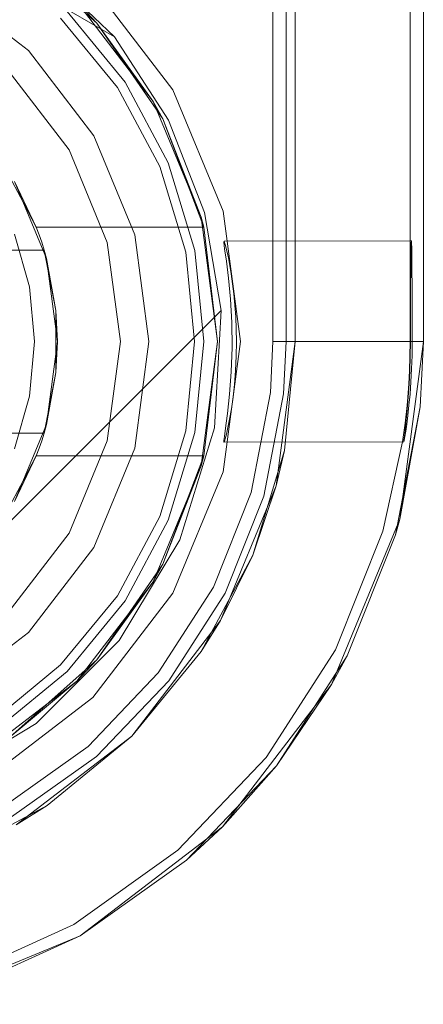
# Model space of a CAD drawing. Extents: x -740 to 300, y 62 to 1112.
# Tile 151 of 187: x 147.9665 to 148.0354, y 603.6965 to 603.8647. Entities that reach past the tile are written whole.
import ezdxf

# ---------------------------------------------------------------- set-up
doc = ezdxf.new("R2010")
doc.units = 0
doc.layers.get('0').update_dxf_attribs({"lineweight": 13})

# ---------------------------------------------------------------- blocks, each defined once
blk = doc.blocks.new('Referenz-A06CPVDQL0')
at = {"color": 251, "linetype": 'ByBlock', "lineweight": 13, "ltscale": 0.13, "true_color": 0x636363}
for p, q in [((148.00971, 606.38786), (148.00971, 603.80974)), ((148.0354, 603.80974), (148.0354, 606.38786)), ((148.03314, 606.37198), (148.03314, 603.82693)), ((147.9579, 603.87614), (147.98263, 603.86177)), ((147.9579, 603.87614), (147.98263, 603.86177)), ((147.98263, 603.86177), (147.96723, 603.87648)), ((147.99263, 603.85271), (147.97897, 603.8705)), ((147.98263, 603.86177), (147.99188, 603.84756)), ((147.98263, 603.86177), (147.98263, 603.86177)), ((147.98263, 603.86177), (147.99188, 603.84756)), ((148.00122, 603.83198), (147.99263, 603.85271)), ((147.99188, 603.84756), (147.99804, 603.83176)), ((147.99188, 603.84756), (147.99804, 603.83176)), ((147.99804, 603.83176), (148.00085, 603.81504)), ((147.99804, 603.83176), (148.00085, 603.81504)), ((148.00415, 603.80974), (148.00122, 603.83198)), ((148.00133, 603.82673), (148.0014, 603.82685)), ((148.00146, 603.82558), (148.00133, 603.82673)), ((148.03314, 603.82692), (148.0014, 603.82685)), ((148.0014, 603.82685), (148.00168, 603.82593)), ((148.00168, 603.82593), (148.00211, 603.82404)), ((148.03335, 603.82693), (148.03314, 603.82692)), ((148.03314, 603.82693), (148.03314, 603.82403)), ((148.03314, 603.82692), (148.03314, 603.82692)), ((148.03327, 603.82403), (148.03329, 603.82562)), ((148.03329, 603.82562), (148.03332, 603.8266)), ((148.03332, 603.8266), (148.03335, 603.82693)), ((148.03338, 603.8266), (148.03335, 603.82693)), ((148.03341, 603.82562), (148.03338, 603.8266)), ((148.03343, 603.82403), (148.03341, 603.82562)), ((148.00175, 603.82348), (148.00146, 603.82558)), ((148.00211, 603.82404), (148.0026, 603.8213)), ((148.03314, 603.82403), (148.03314, 603.82189)), ((148.03324, 603.82189), (148.03327, 603.82403)), ((148.03346, 603.82189), (148.03343, 603.82403)), ((148.00211, 603.82055), (148.00175, 603.82348)), ((148.0026, 603.8213), (148.00305, 603.81786)), ((148.03314, 603.82189), (148.03314, 603.81929)), ((148.03323, 603.81929), (148.03324, 603.82189)), ((148.03347, 603.81929), (148.03346, 603.82189)), ((148.00245, 603.81697), (148.00211, 603.82055)), ((148.03314, 603.81929), (148.03314, 603.81632)), ((148.03321, 603.81632), (148.03323, 603.81929)), ((148.03349, 603.81632), (148.03347, 603.81929)), ((148.00305, 603.81786), (148.00337, 603.81393)), ((148.00267, 603.81296), (148.00245, 603.81697)), ((148.03314, 603.81632), (148.03314, 603.81309)), ((148.0332, 603.81309), (148.03321, 603.81632)), ((148.0335, 603.81309), (148.03349, 603.81632)), ((148.00085, 603.81504), (147.9129, 603.7271)), ((148.00085, 603.81504), (147.9129, 603.7271)), ((148.00085, 603.81504), (147.9997, 603.79502)), ((148.00085, 603.81504), (148.00085, 603.81504)), ((148.00337, 603.81393), (148.00349, 603.80974)), ((148.00272, 603.80874), (148.00267, 603.81296)), ((148.03314, 603.81309), (148.03314, 603.80974)), ((148.0332, 603.80974), (148.0332, 603.81309)), ((148.0335, 603.80974), (148.0335, 603.81309)), ((148.00122, 603.7875), (148.00415, 603.80974)), ((148.00349, 603.80974), (148.00344, 603.80723)), ((148.00971, 603.80974), (148.00929, 603.80104)), ((148.01187, 603.80974), (148.00971, 603.80974)), ((148.01612, 603.80974), (148.01187, 603.80974)), ((148.02015, 603.80974), (148.01612, 603.80974)), ((148.02383, 603.80974), (148.02015, 603.80974)), ((148.02703, 603.80974), (148.02383, 603.80974)), ((148.02963, 603.80974), (148.02703, 603.80974)), ((148.03156, 603.80974), (148.02963, 603.80974)), ((148.0314, 603.77941), (148.0354, 603.80974)), ((148.03275, 603.80974), (148.03156, 603.80974)), ((148.03314, 603.80974), (148.03275, 603.80974)), ((148.03312, 603.80719), (148.03314, 603.80974)), ((148.03314, 603.80974), (148.0332, 603.80974)), ((148.03317, 603.80719), (148.0332, 603.80974)), ((148.03347, 603.80737), (148.0335, 603.80974)), ((148.0335, 603.80974), (148.0354, 603.80974)), ((148.00258, 603.80458), (148.00272, 603.80874)), ((148.00344, 603.80723), (148.00332, 603.80477)), ((148.03303, 603.80472), (148.03312, 603.80719)), ((148.0331, 603.80472), (148.03317, 603.80719)), ((148.0334, 603.80507), (148.03347, 603.80737)), ((148.0023, 603.80074), (148.00258, 603.80458)), ((148.00332, 603.80477), (148.00313, 603.80241)), ((148.03292, 603.80252), (148.03303, 603.80472)), ((148.03299, 603.80252), (148.0331, 603.80472)), ((148.03328, 603.80285), (148.0334, 603.80507)), ((148.00313, 603.80241), (148.00289, 603.80023)), ((148.03281, 603.801), (148.03292, 603.80252)), ((148.03289, 603.801), (148.03299, 603.80252)), ((148.03313, 603.80076), (148.03328, 603.80285)), ((148.00194, 603.79744), (148.0023, 603.80074)), ((148.00929, 603.80104), (148.006, 603.78396)), ((148.03262, 603.79881), (148.03281, 603.801)), ((148.03265, 603.79815), (148.03289, 603.801)), ((148.03295, 603.79885), (148.03313, 603.80076)), ((148.00289, 603.80023), (148.00261, 603.79824)), ((148.0323, 603.79581), (148.03262, 603.79881)), ((148.03276, 603.79713), (148.03295, 603.79885)), ((148.00173, 603.79581), (148.00194, 603.79744)), ((148.00261, 603.79824), (148.00231, 603.7965)), ((148.03241, 603.7958), (148.03265, 603.79815)), ((148.03257, 603.79565), (148.03276, 603.79713)), ((148.00154, 603.79449), (148.00173, 603.79581)), ((148.00231, 603.7965), (148.00202, 603.79505)), ((148.03186, 603.79261), (148.0323, 603.79581)), ((148.03227, 603.79455), (148.03241, 603.7958)), ((148.0324, 603.79444), (148.03257, 603.79565)), ((147.9997, 603.79502), (147.99378, 603.77587)), ((148.00141, 603.79349), (148.00154, 603.79449)), ((148.00177, 603.79391), (148.00156, 603.7931)), ((148.00202, 603.79505), (148.00177, 603.79391)), ((148.03216, 603.7936), (148.03227, 603.79455)), ((148.03225, 603.79351), (148.0324, 603.79444)), ((148.00133, 603.79256), (148.00134, 603.79285)), ((148.00141, 603.79265), (148.00133, 603.79256)), ((148.00133, 603.79256), (148.03207, 603.79258)), ((148.00134, 603.79285), (148.00141, 603.79349)), ((148.00156, 603.7931), (148.00141, 603.79265)), ((148.02849, 603.77736), (148.03186, 603.79261)), ((148.03206, 603.7926), (148.03209, 603.79294)), ((148.03207, 603.79258), (148.03206, 603.7926)), ((148.03207, 603.79258), (148.03214, 603.79289)), ((148.03209, 603.79294), (148.03216, 603.7936)), ((148.03214, 603.79289), (148.03225, 603.79351)), ((147.99263, 603.76677), (148.00122, 603.7875)), ((148.006, 603.78396), (147.99954, 603.76781)), ((148.0197, 603.75114), (148.0314, 603.77941)), ((148.02037, 603.75707), (148.02849, 603.77736)), ((147.99378, 603.77587), (147.98342, 603.7587)), ((147.97897, 603.74897), (147.99263, 603.76677)), ((147.99954, 603.76781), (147.99013, 603.75318)), ((147.98342, 603.7587), (147.96925, 603.74452)), ((148.00855, 603.73869), (148.02037, 603.75707)), ((147.99013, 603.75318), (147.97813, 603.74059)), ((148.00107, 603.72687), (148.0197, 603.75114)), ((147.96118, 603.73531), (147.97897, 603.74897)), ((147.96925, 603.74452), (147.95208, 603.73417)), ((147.97813, 603.74059), (147.96396, 603.7305)), ((147.99347, 603.72288), (148.00855, 603.73869)), ((147.9768, 603.70825), (148.00107, 603.72687)), ((147.97568, 603.7102), (147.99347, 603.72288)), ((147.9558, 603.70112), (147.97568, 603.7102)), ((147.94854, 603.69654), (147.9768, 603.70825))]:
    blk.add_line(p, q, dxfattribs=at)
at = {"color": 9, "linetype": 'ByBlock', "lineweight": 13, "ltscale": 0.13, "true_color": 0xc1c9c4}
for p, q in [((148.01352, 606.38786), (148.01352, 603.80974)), ((148.0354, 603.80974), (148.0354, 606.38786)), ((148.0354, 603.80974), (148.0354, 606.38786)), ((148.01196, 604.86443), (148.01196, 603.80974)), ((148.01352, 603.80974), (148.01352, 603.94724)), ((147.96793, 603.85946), (147.95336, 603.87063)), ((147.96793, 603.85946), (147.95336, 603.87063)), ((147.98447, 603.85401), (147.97456, 603.86609)), ((147.97456, 603.86609), (147.98447, 603.85401)), ((147.98317, 603.85314), (147.97345, 603.86498)), ((147.9791, 603.84489), (147.96793, 603.85946)), ((147.9791, 603.84489), (147.96793, 603.85946)), ((147.97488, 603.84246), (147.96448, 603.85601)), ((147.96448, 603.85601), (147.97488, 603.84246)), ((147.99039, 603.83963), (147.98317, 603.85314)), ((147.99183, 603.84023), (147.98447, 603.85401)), ((147.98447, 603.85401), (147.99183, 603.84023)), ((147.98612, 603.82794), (147.9791, 603.84489)), ((147.98612, 603.82794), (147.9791, 603.84489)), ((147.98142, 603.82667), (147.97488, 603.84246)), ((147.97488, 603.84246), (147.98142, 603.82667)), ((147.99483, 603.82498), (147.99039, 603.83963)), ((147.99636, 603.82528), (147.99183, 603.84023)), ((147.99183, 603.84023), (147.99636, 603.82528)), ((147.98852, 603.80974), (147.98612, 603.82794)), ((147.98852, 603.80974), (147.98612, 603.82794)), ((147.98365, 603.80974), (147.98142, 603.82667)), ((147.98142, 603.82667), (147.98365, 603.80974)), ((147.99633, 603.80974), (147.99483, 603.82498)), ((147.9979, 603.80974), (147.99636, 603.82528)), ((147.99636, 603.82528), (147.9979, 603.80974)), ((147.98142, 603.7928), (147.98365, 603.80974)), ((147.98365, 603.80974), (147.98142, 603.7928)), ((147.98612, 603.79154), (147.98852, 603.80974)), ((147.98612, 603.79154), (147.98852, 603.80974)), ((147.99483, 603.7945), (147.99633, 603.80974)), ((147.99636, 603.79419), (147.9979, 603.80974)), ((147.9979, 603.80974), (147.99636, 603.79419)), ((148.01352, 603.80974), (148.01027, 603.78507)), ((148.01196, 603.80974), (148.01153, 603.80083)), ((148.01169, 603.79114), (148.01352, 603.80974)), ((148.01412, 603.80974), (148.01196, 603.80974)), ((148.01352, 603.80974), (148.01352, 603.80974)), ((148.01837, 603.80974), (148.01412, 603.80974)), ((148.0224, 603.80974), (148.01837, 603.80974)), ((148.02608, 603.80974), (148.0224, 603.80974)), ((148.02928, 603.80974), (148.02608, 603.80974)), ((148.03188, 603.80974), (148.02928, 603.80974)), ((148.0314, 603.77941), (148.0354, 603.80974)), ((148.03381, 603.80974), (148.03188, 603.80974)), ((148.035, 603.80974), (148.03381, 603.80974)), ((148.03486, 603.7986), (148.0354, 603.80974)), ((148.03486, 603.7986), (148.0354, 603.80974)), ((148.0354, 603.80974), (148.035, 603.80974)), ((148.0354, 603.80974), (148.0354, 603.80974)), ((148.01153, 603.80083), (148.00816, 603.78333)), ((148.03065, 603.77672), (148.03486, 603.7986)), ((148.0314, 603.77941), (148.03486, 603.7986)), ((147.99039, 603.77984), (147.99483, 603.7945)), ((147.99183, 603.77924), (147.99636, 603.79419)), ((147.99636, 603.79419), (147.99183, 603.77924)), ((147.97488, 603.77702), (147.98142, 603.7928)), ((147.98142, 603.7928), (147.97488, 603.77702)), ((147.9791, 603.77458), (147.98612, 603.79154)), ((147.9791, 603.77458), (147.98612, 603.79154)), ((148.01169, 603.79114), (148.00626, 603.77326)), ((148.01027, 603.78507), (148.01169, 603.79114)), ((148.01027, 603.78507), (148.00075, 603.76208)), ((148.00626, 603.77326), (148.01027, 603.78507)), ((148.00816, 603.78333), (148.00154, 603.76678)), ((147.98317, 603.76633), (147.99039, 603.77984)), ((147.98447, 603.76547), (147.99183, 603.77924)), ((147.99183, 603.77924), (147.98447, 603.76547)), ((148.0197, 603.75114), (148.0314, 603.77941)), ((148.03065, 603.77672), (148.0314, 603.77941)), ((147.96448, 603.76347), (147.97488, 603.77702)), ((147.97488, 603.77702), (147.96448, 603.76347)), ((148.02237, 603.75604), (148.03065, 603.77672)), ((147.96793, 603.76002), (147.9791, 603.77458)), ((147.96793, 603.76002), (147.9791, 603.77458)), ((148.00626, 603.77326), (147.99746, 603.75679)), ((148.00075, 603.76208), (148.00626, 603.77326)), ((148.00154, 603.76678), (147.9919, 603.75179)), ((147.97345, 603.7545), (147.98317, 603.76633)), ((147.97456, 603.75339), (147.98447, 603.76547)), ((147.98447, 603.76547), (147.97456, 603.75339)), ((148.00075, 603.76208), (147.9856, 603.74234)), ((147.99746, 603.75679), (148.00075, 603.76208)), ((147.95336, 603.74885), (147.96793, 603.76002)), ((147.95336, 603.74885), (147.96793, 603.76002)), ((147.9856, 603.74234), (147.99746, 603.75679)), ((148.01032, 603.7373), (148.02237, 603.75604)), ((148.0197, 603.75114), (148.02237, 603.75604)), ((147.96161, 603.74478), (147.97345, 603.7545)), ((147.96248, 603.74348), (147.97456, 603.75339)), ((147.97456, 603.75339), (147.96248, 603.74348)), ((147.9919, 603.75179), (147.9796, 603.73889)), ((148.00107, 603.72687), (148.0197, 603.75114)), ((148.01032, 603.7373), (148.0197, 603.75114)), ((147.9856, 603.74234), (147.96586, 603.72719)), ((147.97116, 603.73049), (147.9856, 603.74234)), ((147.9796, 603.73889), (147.96508, 603.72855)), ((147.99495, 603.72117), (148.01032, 603.7373)), ((148.00107, 603.72687), (148.01032, 603.7373)), ((147.97116, 603.73049), (147.95468, 603.72168)), ((147.96586, 603.72719), (147.97116, 603.73049)), ((147.9768, 603.70825), (148.00107, 603.72687)), ((147.99495, 603.72117), (148.00107, 603.72687)), ((147.9768, 603.70825), (147.99495, 603.72117)), ((147.9768, 603.70825), (147.99495, 603.72117)), ((147.94854, 603.69654), (147.9768, 603.70825)), ((147.95654, 603.699), (147.9768, 603.70825)), ((147.95654, 603.699), (147.9768, 603.70825))]:
    blk.add_line(p, q, dxfattribs=at)
at = {"color": 7, "linetype": 'ByBlock', "lineweight": 13, "ltscale": 0.13}
for p, q in [((147.96485, 603.87722), (147.97965, 603.86409)), ((147.97965, 603.86409), (147.96485, 603.87722)), ((147.97965, 603.86409), (147.97621, 603.86774)), ((147.97965, 603.86409), (147.97621, 603.86774)), ((147.97621, 603.86774), (147.98925, 603.85075)), ((147.98925, 603.85075), (147.97621, 603.86774)), ((147.98925, 603.85075), (147.97965, 603.86409)), ((147.97965, 603.86409), (147.99088, 603.84778)), ((147.98925, 603.85075), (147.97965, 603.86409)), ((147.99088, 603.84778), (147.97965, 603.86409)), ((147.99088, 603.84778), (147.98925, 603.85075)), ((147.98925, 603.85075), (147.99744, 603.83097)), ((147.99088, 603.84778), (147.98925, 603.85075)), ((147.99744, 603.83097), (147.98925, 603.85075)), ((147.99744, 603.83097), (147.99088, 603.84778)), ((147.99088, 603.84778), (147.99788, 603.82927)), ((147.99744, 603.83097), (147.99088, 603.84778)), ((147.99788, 603.82927), (147.99088, 603.84778)), ((147.96427, 603.83877), (147.96704, 603.83352)), ((147.96557, 603.83708), (147.97103, 603.82389)), ((147.96929, 603.82927), (147.96557, 603.83708)), ((147.96704, 603.83352), (147.96929, 603.82927)), ((147.99788, 603.82927), (147.99744, 603.83097)), ((147.99788, 603.82927), (147.99744, 603.83097)), ((147.99744, 603.83097), (148.00024, 603.80974)), ((148.00024, 603.80974), (147.99744, 603.83097)), ((147.96976, 603.82798), (147.96929, 603.82927)), ((147.96929, 603.82927), (147.99788, 603.82927)), ((147.96929, 603.82927), (147.99788, 603.82927)), ((147.96929, 603.82927), (147.96929, 603.82927)), ((148.00024, 603.80974), (147.99788, 603.82927)), ((147.99788, 603.82927), (147.99788, 603.82927)), ((147.96812, 603.81907), (147.96556, 603.82808)), ((147.97021, 603.82668), (147.96976, 603.82798)), ((147.97062, 603.82536), (147.97021, 603.82668)), ((147.97062, 603.82536), (147.8658, 603.82536)), ((147.86599, 603.82536), (147.97042, 603.82536)), ((147.97042, 603.82536), (147.97062, 603.82536)), ((147.97264, 603.81501), (147.97062, 603.82536)), ((147.97062, 603.82536), (147.97079, 603.82448)), ((147.97103, 603.82389), (147.97062, 603.82536)), ((147.97062, 603.82536), (147.97062, 603.82536)), ((147.97079, 603.82448), (147.9713, 603.82188)), ((147.97103, 603.82389), (147.9729, 603.80974)), ((147.97264, 603.81501), (147.97103, 603.82389)), ((147.9713, 603.82188), (147.97264, 603.81501)), ((147.96899, 603.80974), (147.96812, 603.81907)), ((147.97264, 603.81167), (147.97264, 603.81501)), ((147.9729, 603.80974), (147.97264, 603.81501)), ((147.97264, 603.8078), (147.97264, 603.81167)), ((147.96812, 603.80041), (147.96899, 603.80974)), ((147.9729, 603.80974), (147.97103, 603.79558)), ((147.97264, 603.80446), (147.9729, 603.80974)), ((148.00024, 603.80974), (147.99744, 603.78851)), ((147.99744, 603.78851), (148.00024, 603.80974)), ((147.99788, 603.79021), (148.00024, 603.80974)), ((147.97264, 603.80446), (147.97264, 603.8078)), ((147.97062, 603.79411), (147.97264, 603.80446)), ((147.97103, 603.79558), (147.97264, 603.80446)), ((147.97264, 603.80446), (147.9713, 603.79759)), ((147.96556, 603.79139), (147.96812, 603.80041)), ((147.9713, 603.79759), (147.97079, 603.795)), ((147.97103, 603.79558), (147.96557, 603.78239)), ((147.97062, 603.79411), (147.97103, 603.79558)), ((147.8658, 603.79411), (147.97062, 603.79411)), ((147.97042, 603.79411), (147.86599, 603.79411)), ((147.97021, 603.7928), (147.97062, 603.79411)), ((147.97062, 603.79411), (147.97042, 603.79411)), ((147.97079, 603.795), (147.97062, 603.79411)), ((147.97062, 603.79411), (147.97062, 603.79411)), ((147.96976, 603.7915), (147.97021, 603.7928)), ((147.96929, 603.79021), (147.96976, 603.7915)), ((147.96557, 603.78239), (147.96929, 603.79021)), ((147.96929, 603.79021), (147.96704, 603.78595)), ((147.99788, 603.79021), (147.96929, 603.79021)), ((147.96929, 603.79021), (147.99788, 603.79021)), ((147.96929, 603.79021), (147.96929, 603.79021)), ((147.99788, 603.79021), (147.99088, 603.77169)), ((147.99088, 603.77169), (147.99788, 603.79021)), ((147.99744, 603.78851), (147.99788, 603.79021)), ((147.99744, 603.78851), (147.99788, 603.79021)), ((147.99788, 603.79021), (147.99788, 603.79021)), ((147.99744, 603.78851), (147.98925, 603.76872)), ((147.98925, 603.76872), (147.99744, 603.78851)), ((147.99088, 603.77169), (147.99744, 603.78851)), ((147.99088, 603.77169), (147.99744, 603.78851)), ((147.96704, 603.78595), (147.96427, 603.7807)), ((147.99088, 603.77169), (147.97965, 603.75539)), ((147.97965, 603.75539), (147.99088, 603.77169)), ((147.98925, 603.76872), (147.99088, 603.77169)), ((147.98925, 603.76872), (147.99088, 603.77169)), ((147.98925, 603.76872), (147.97621, 603.75173)), ((147.97621, 603.75173), (147.98925, 603.76872)), ((147.97965, 603.75539), (147.98925, 603.76872)), ((147.97965, 603.75539), (147.98925, 603.76872)), ((147.97965, 603.75539), (147.96485, 603.74225)), ((147.96485, 603.74225), (147.97965, 603.75539)), ((147.97621, 603.75173), (147.97965, 603.75539)), ((147.97621, 603.75173), (147.97965, 603.75539)), ((147.97621, 603.75173), (147.95922, 603.7387)), ((147.95922, 603.7387), (147.97621, 603.75173)), ((147.96485, 603.74225), (147.97621, 603.75173)), ((147.96485, 603.74225), (147.97621, 603.75173))]:
    blk.add_line(p, q, dxfattribs=at)

msp = doc.modelspace()

# ---------------------------------------------------------------- block references
at = {"color": 8, "lineweight": 25, "ltscale": 0.25, "true_color": 0x808080}
msp.add_blockref('Referenz-A06CPVDQL0', (0, 0), dxfattribs=at)

doc.saveas('drawing.dxf')
